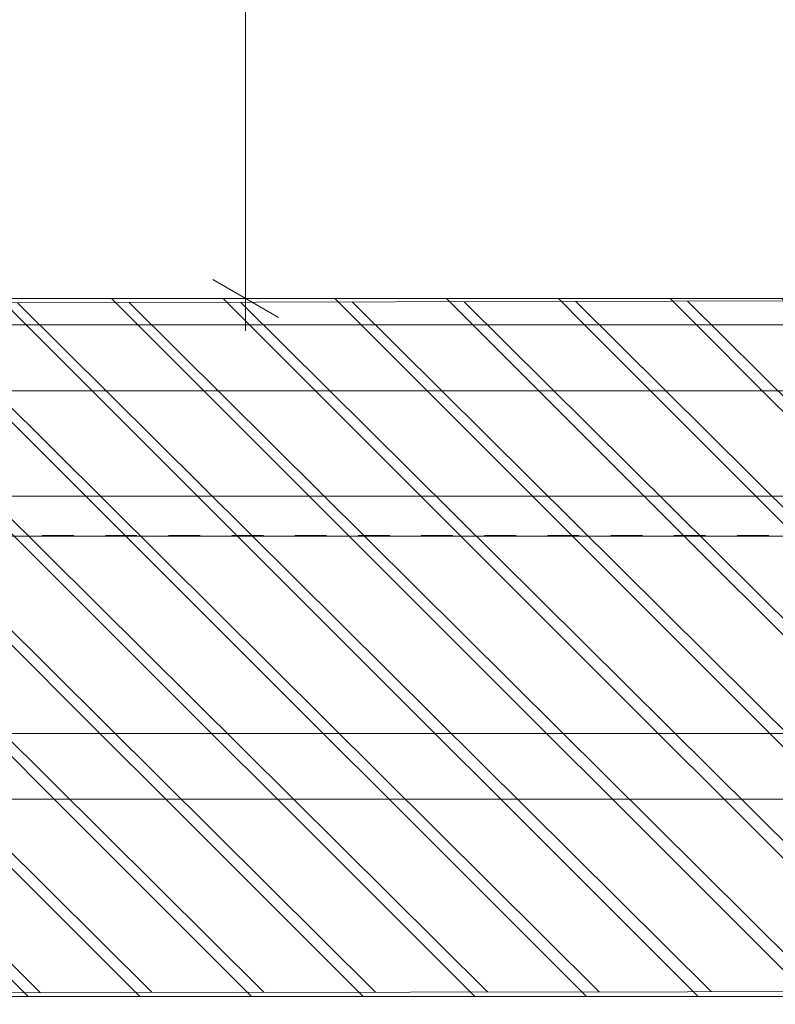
# Model space of a CAD drawing. Extents: x 180 to 9540, y 54 to 2910.
# Tile 59 of 82: x 7777 to 8064, y 542 to 916. Entities that reach past the tile are written whole.
import ezdxf
from ezdxf.xclip import XClip

# ---------------------------------------------------------------- set-up
doc = ezdxf.new("R2010")
doc.units = 0
doc.header["$MEASUREMENT"] = 0
doc.header["$XCLIPFRAME"] = 0
doc.linetypes.add('Przerywana', pattern=[48, 24, -24])
for name, color, linetype in [('399-W Wymiary i opisy', 7, 'Continuous'), ('460-K Stropy', 7, 'Continuous'), ('820-G Rysunki Obrazki', 7, 'Continuous'), ('824-G Wypełnienia RŚ', 7, 'Continuous')]:
    doc.layers.add(name, color=color, linetype=linetype)
pattern_1 = [(135, (4248.05, 809.8), (21.2132, 21.2132), [])]

# ---------------------------------------------------------------- blocks, each defined once
blk = doc.blocks.new('Rysunek_2_2', base_point=(4248.05, 809.8))
at = {"layer": '460-K Stropy', "linetype": 'Continuous', "lineweight": 13}
h = blk.add_hatch(dxfattribs=at)
h.set_pattern_fill('Ściany_istniejące_0002', color=8, style=0, pattern_type=2)
h.set_pattern_definition(pattern_1)
h.paths.add_polyline_path([(5760.55, 809.8), (5760.55, 799.8), (8445.55, 799.8), (8445.55, 809.8)])
h = blk.add_hatch(dxfattribs=at)
h.set_pattern_fill('Ściany_istniejące_0002', color=8, style=0, pattern_type=2)
h.set_pattern_definition(pattern_1)
h.paths.add_polyline_path([(5760.55, 799.8), (5760.55, 774.8), (8445.55, 774.8), (8445.55, 799.8)])
h = blk.add_hatch(dxfattribs=at)
h.set_pattern_fill('Ściany_istniejące_0002', color=8, style=0, pattern_type=2)
h.set_pattern_definition(pattern_1)
h.paths.add_polyline_path([(5760.55, 774.8), (5760.55, 734.8), (8445.55, 734.8), (8445.55, 774.8)])
h = blk.add_hatch(dxfattribs=at)
h.set_pattern_fill('Ściany_istniejące_0002', color=8, style=0, pattern_type=2)
h.set_pattern_definition(pattern_1)
h.paths.add_polyline_path([(5760.55, 734.8), (5760.55, 719.8), (8445.55, 719.8), (8445.55, 734.8)])
h = blk.add_hatch(dxfattribs=at)
h.set_pattern_fill('Ściany_istniejące_0002', color=8, style=0, pattern_type=2)
h.set_pattern_definition(pattern_1)
h.paths.add_polyline_path([(5760.55, 719.8), (5760.55, 719.55), (8445.55, 719.55), (8445.55, 719.8)])
h = blk.add_hatch(dxfattribs=at)
h.set_pattern_fill('Ściany_istniejące_0002', color=8, style=0, pattern_type=2)
h.set_pattern_definition(pattern_1)
h.paths.add_polyline_path([(5760.55, 719.55), (5760.55, 644.55), (8445.55, 644.55), (8445.55, 719.55)])
h = blk.add_hatch(dxfattribs=at)
h.set_pattern_fill('Ściany_istniejące_0002', color=8, style=0, pattern_type=2)
h.set_pattern_definition(pattern_1)
h.paths.add_polyline_path([(5760.55, 644.55), (5760.55, 619.55), (8445.55, 619.55), (8445.55, 644.55)])
h = blk.add_hatch(dxfattribs=at)
h.set_pattern_fill('Ściany_istniejące_0002', color=8, style=0, pattern_type=2)
h.set_pattern_definition(pattern_1)
h.paths.add_polyline_path([(5760.55, 544.55), (8445.55, 544.55), (8445.55, 619.55), (5760.55, 619.55)])
at = {"layer": '824-G Wypełnienia RŚ', "linetype": 'Continuous', "lineweight": 13}
h = blk.add_hatch(dxfattribs=at)
h.set_pattern_fill('_Poza_zakresem_opracowan_3D', color=8, style=0, pattern_type=2)
h.set_pattern_definition([(135.1862, (6513.066, 584.212), (21.1263, 21.26408), [])])
h.paths.add_polyline_path([(8445.55, 809.8), (4133.74, 799.42), (4134.07, 541.64), (8557.15, 546.96), (8557.15, 1245.07), (8444.5, 1244.8)])
at = {"layer": '399-W Wymiary i opisy', "color": 154, "linetype": 'Continuous', "lineweight": 13, "ltscale": 0.5}
for p, q in [((7862.81, 809.8), (7862.81, 1277.93)), ((7850.31, 817.02), (7875.31, 802.58)), ((7881.56, 809.8), (7844.06, 809.8)), ((7862.81, 797.57), (7862.81, 809.8))]:
    blk.add_line(p, q, dxfattribs=at)
at = {"layer": '460-K Stropy', "color": 7, "linetype": 'Continuous', "lineweight": 13, "ltscale": 0.5}
for p, q in [((8445.55, 809.8), (5760.55, 809.8)), ((8445.55, 799.8), (5760.55, 799.8)), ((8445.55, 774.8), (5760.55, 774.8)), ((8445.55, 734.8), (5760.55, 734.8)), ((8445.55, 719.55), (5760.55, 719.55)), ((8445.55, 644.55), (5760.55, 644.55)), ((8445.55, 619.55), (5760.55, 619.55)), ((8445.55, 544.55), (5760.55, 544.55))]:
    blk.add_line(p, q, dxfattribs=at)
at = {"layer": '460-K Stropy', "color": 7, "linetype": 'Przerywana', "lineweight": 13, "ltscale": 0.5}
blk.add_line((8445.55, 719.8), (5760.55, 719.8), dxfattribs=at)
at = {"layer": '824-G Wypełnienia RŚ', "color": 7, "linetype": 'Continuous', "lineweight": 13, "ltscale": 0.5, "flags": 128}
blk.add_lwpolyline([(8557.15, 1245.07), (8444.5, 1244.8), (8445.55, 809.8), (4133.74, 799.42), (4134.07, 541.64), (8557.15, 546.96)], dxfattribs=at)

msp = doc.modelspace()

# ---------------------------------------------------------------- block references
at = {"layer": '820-G Rysunki Obrazki', "color": 7, "linetype": 'Continuous', "lineweight": 13, "ltscale": 0.1}
ref = msp.add_blockref('Rysunek_2_2', (4248.05, 809.8), dxfattribs=at)
XClip(ref).set_block_clipping_path([(4133.6196216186, 305.1003815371), (8557.1514411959, 2650.020916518)])

doc.saveas('drawing.dxf')
